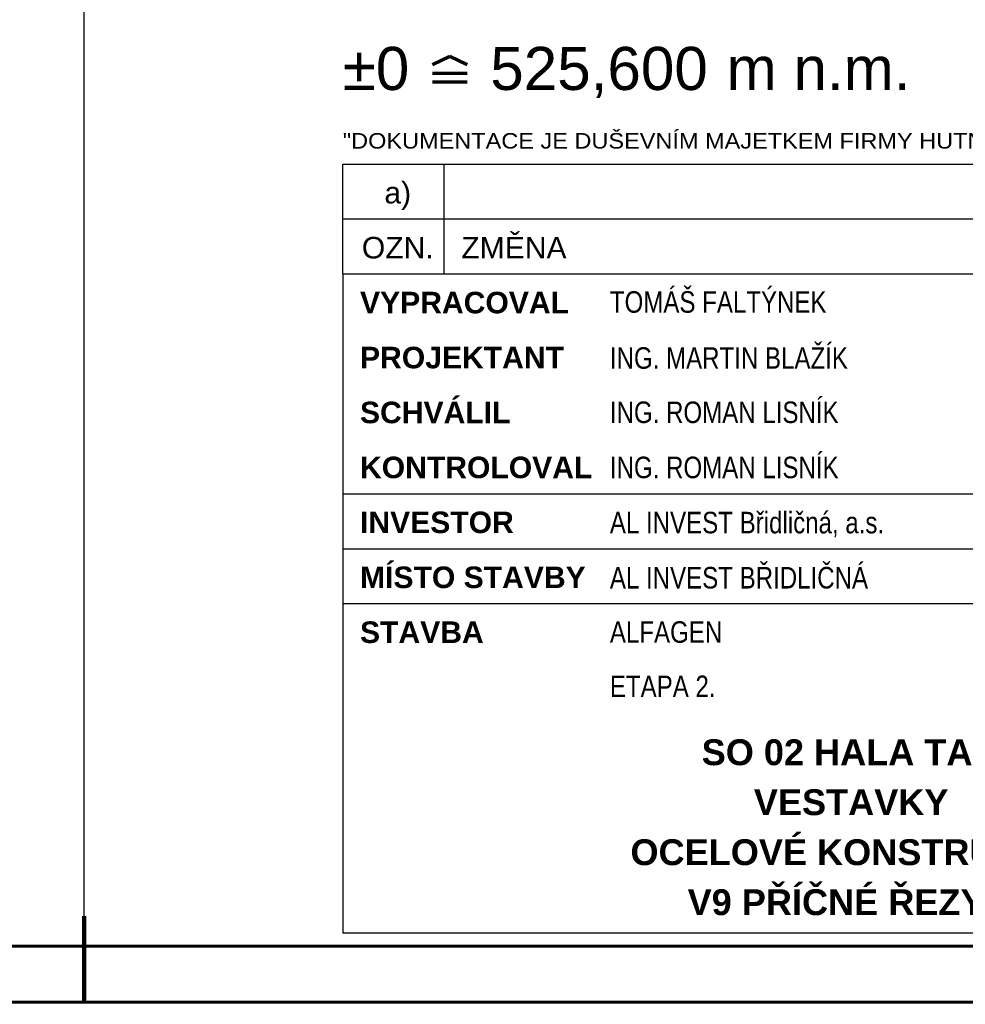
# Paper-space layout 'Layout1' of a CAD drawing. Extents: x -2 to 1380, y -36 to 422.
# Tile 28 of 58: x 971 to 1080, y 0 to 114. Entities that reach past the tile are written whole.
import ezdxf
from ezdxf.enums import TextEntityAlignment as Align

# ---------------------------------------------------------------- set-up
doc = ezdxf.new("R2010")
doc.units = 0
doc.layers.get('DEFPOINTS').update_dxf_attribs({"color": 132, "linetype": 'CONTINUOUS'})
doc.layers.add('RAMECEK_HP', color=251, linetype='CONTINUOUS')
doc.layers.add('RAZITKO_HP', color=222, linetype='CONTINUOUS')
doc.styles.add('RAZITKO_HP_ARIAL', font='arial.ttf')
doc.styles.add('RAZITKO_HP_ARIAL_B', font='arialbd.ttf')
doc.styles.add('RAZITKO_HP_ARIAL_N', font='arial.ttf', dxfattribs={"width": 0.8})
doc.styles.add('ROMANS', font='romans.shx', dxfattribs={"width": 0.8})

# ---------------------------------------------------------------- blocks, each defined once
blk = doc.blocks.new('*U6')
at = {"layer": 'DEFPOINTS'}
blk.add_lwpolyline([(1188, 0), (978, 0), (978, 297), (1188, 297)], close=True, dxfattribs=at)
at = {"layer": 'RAMECEK_HP', "lineweight": 35, "const_width": 0.35}
for points in [[(0, 420), (0, 0), (1188, 0), (1188, 420)], [(6.5, 413.5), (6.5, 6.5), (1181.5, 6.5), (1181.5, 413.5)]]:
    blk.add_lwpolyline(points, close=True, dxfattribs=at)
at = {"layer": 'RAMECEK_HP', "lineweight": 50, "const_width": 0.5}
blk.add_lwpolyline([(978, 0), (978, 10)], dxfattribs=at)
blk.add_lwpolyline([(978, 0), (978, 10)], dxfattribs=at)
at = {"layer": 'DEFPOINTS', "style": 'ROMANS', "width": 0.8}
blk.add_attdef('TISK', text='', height=10, dxfattribs=at).set_placement((1188, -33), align=Align.RIGHT)
blk = doc.blocks.new('0_HP')
at = {"layer": 'RAZITKO_HP', "lineweight": 70}
for p, q in [((-166.58, 105.79), (-164.58, 106.79)), ((-164.58, 106.79), (-162.58, 105.79)), ((-166.58, 104.79), (-162.58, 104.79)), ((-166.58, 103.79), (-162.58, 103.79))]:
    blk.add_line(p, q, dxfattribs=at)
at = {"layer": 'RAZITKO_HP', "lineweight": 70, "style": 'RAZITKO_HP_ARIAL'}
blk.add_text('%%P0', height=5, dxfattribs=at).set_placement((-177, 102.85))
blk = doc.blocks.new('text_HP')
at = {"layer": 'RAZITKO_HP', "lineweight": 25}
blk.add_line((-177, 94.25), (-5, 94.25), dxfattribs=at)
at = {"layer": 'RAZITKO_HP', "lineweight": 18, "style": 'RAZITKO_HP_ARIAL', "width": 1.085}
blk.add_text('"DOKUMENTACE JE DUŠEVNÍM MAJETKEM FIRMY HUTNÍ PROJEKT Frýdek-Místek a.s. A NESMÍ BÝT POUŽITA BEZ JEJÍHO VĚDOMÍ."', height=1.8, dxfattribs=at).set_placement((-177, 96.05))
blk = doc.blocks.new('A$C145a9df7')
at = {"layer": 'RAZITKO_HP', "lineweight": 25}
for p, q in [((-180, 90.88), (-180, 97.25)), ((-168.25, 90.88), (-168.25, 97.25)), ((-180, 90.88), (-8, 90.88)), ((-180, 84.5), (-180, 90.88)), ((-168.25, 84.5), (-168.25, 90.88)), ((-180, 84.5), (-63, 84.5)), ((-180, 84.5), (-180, 8)), ((-180, 59), (-63, 59)), ((-180, 52.62), (-63, 52.62)), ((-180, 46.25), (-63, 46.25)), ((-63, 8), (-180, 8))]:
    blk.add_line(p, q, dxfattribs=at)
at = {"layer": 'RAZITKO_HP'}
for name in ['0_HP', 'text_HP']:
    blk.add_blockref(name, (-3, 3), dxfattribs=at)
at = {"layer": 'RAZITKO_HP', "lineweight": 70, "style": 'RAZITKO_HP_ARIAL'}
for s, p in [('525,600', (-162.88, 105.85)), ('m n.m.', (-135.45, 105.85))]:
    blk.add_text(s, height=5, dxfattribs=at).set_placement(p)
at = {"layer": 'RAZITKO_HP', "lineweight": 25, "style": 'RAZITKO_HP_ARIAL'}
for s, p in [('a)', (-173.62, 92.68)), ('OZN.', (-173.62, 86.3))]:
    blk.add_text(s, height=2.5, dxfattribs=at).set_placement(p, align=Align.CENTER)
blk.add_text('ZMĚNA', height=2.5, dxfattribs=at).set_placement((-166.25, 86.3))
at = {"layer": 'RAZITKO_HP', "lineweight": 35, "style": 'RAZITKO_HP_ARIAL_B'}
for s, p in [('VYPRACOVAL', (-178, 79.93)), ('PROJEKTANT', (-178, 73.55)), ('SCHVÁLIL', (-178, 67.18)), ('KONTROLOVAL', (-178, 60.8)), ('INVESTOR', (-178, 54.43)), ('MÍSTO STAVBY', (-178, 48.05)), ('STAVBA', (-178, 41.68))]:
    blk.add_text(s, height=2.5, dxfattribs=at).set_placement(p)
at = {"layer": 'RAZITKO_HP', "style": 'RAZITKO_HP_ARIAL_N', "width": 0.8}
for s, p in [('TOMÁŠ FALTÝNEK', (-149, 80)), ('ING. MARTIN BLAŽÍK', (-149, 73.5)), ('ING. ROMAN LISNÍK', (-149, 67.2)), ('ING. ROMAN LISNÍK', (-149, 60.8)), ('AL INVEST Břidličná, a.s.', (-149, 54.4)), ('AL INVEST BŘIDLIČNÁ', (-149, 48)), ('ALFAGEN', (-149, 41.7)), ('ETAPA 2.', (-149, 35.4))]:
    blk.add_text(s, height=2.5, dxfattribs=at).set_placement(p)
at = {"layer": 'RAZITKO_HP', "style": 'RAZITKO_HP_ARIAL_B'}
for s, p in [('SO 02 HALA TAO', (-121, 29)), ('VESTAVKY', (-121, 23.2)), ('OCELOVÉ KONSTRUKCE', (-121, 17.4)), ('V9 PŘÍČNÉ ŘEZY 1', (-121, 11.6))]:
    blk.add_text(s, height=3, dxfattribs=at).set_placement(p, align=Align.MIDDLE_CENTER)

psp = doc.layouts.get("Layout1")

# ---------------------------------------------------------------- block references
at = {"layer": 'RAMECEK_HP'}
psp.add_blockref('*U6', (0, 0), dxfattribs=at)
at = {"layer": 'RAZITKO_HP'}
psp.add_blockref('A$C145a9df7', (1188, 0), dxfattribs=at)

doc.saveas('drawing.dxf')
